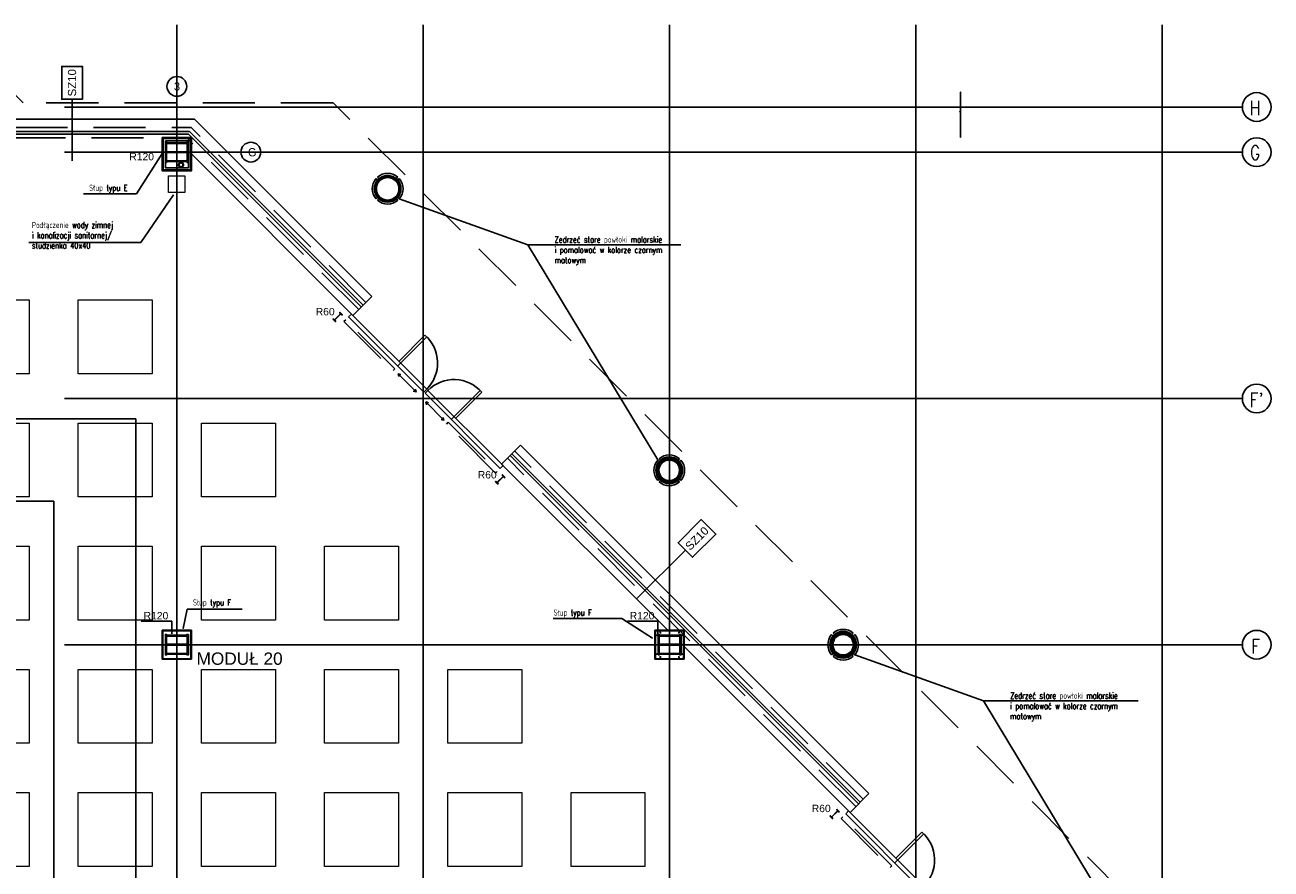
# Model space of a CAD drawing. Header units: centimetres. Extents: x -228435 to 111511, y -89367 to 428125.
# Tile 203 of 216: x -14240 to 16110, y 59534 to 80100. Entities that reach past the tile are written whole.
import ezdxf

# ---------------------------------------------------------------- set-up
doc = ezdxf.new("R2010")
doc.units = ezdxf.units.CM
doc.header["$LTSCALE"] = 50
doc.header["$PDMODE"] = 35
doc.header["$PDSIZE"] = 0.1
for name, pattern in [('DASHDOT2', [12.7, 6.35, -3.175, 0, -3.175]), ('HIDDEN', [9.525, 6.35, -3.175]), ('HIDDENX2', [19.05, 12.7, -6.35]), ('Kondygnacja +0$0$HIDDEN', [9.525, 6.35, -3.175])]:
    doc.linetypes.add(name, pattern=pattern)
doc.layers.get('0').update_dxf_attribs({"color": 8})
doc.layers.get('DEFPOINTS').update_dxf_attribs({"color": 8})
for name, color, linetype in [('ARCH_GK', 8, 'Continuous'), ('ARCH_INFO OSIE', 8, 'DASHDOT2'), ('ARCH_INFO_ODPORNOŚĆ OGNIOWA', 8, 'Continuous'), ('ARCH_INFO_OPISY', 8, 'Continuous'), ('ARCH_INFO_OPISY_MODUŁY', 8, 'Continuous'), ('ARCH_INFO_OPISY_PRZEGRODY_IST', 8, 'Continuous'), ('ARCH_INFO_OSIE_IST', 8, 'DASHDOT2'), ('ARCH_INFO_OSIE_OPISY_IST', 8, 'Continuous'), ('ARCH_NIEWIDOK_IST', 8, 'HIDDEN'), ('ARCH_PROFILE', 8, 'Continuous'), ('ARCH_STAL_IST', 8, 'Continuous'), ('ARCH_WIDOK_INNE_IST', 8, 'Continuous'), ('ARCH_WIDOK_IST', 8, 'Continuous'), ('ARCH_WYKŁADZINA', 8, 'Continuous'), ('ARCH_ŚLUSARKA_DRZWI', 8, 'Continuous'), ('ARCH_ŚLUSARKA_OKNA_IST', 8, 'Continuous'), ('Kondygnacja +0$0$ARCH_GK', 8, 'Continuous'), ('Kondygnacja +0$0$ARCH_INFO_ODPORNOŚĆ OGNIOWA', 8, 'Continuous'), ('Kondygnacja +0$0$ARCH_INFO_OPISY_PRZEGRODY_IST', 8, 'Continuous'), ('Kondygnacja +0$0$ARCH_NIEWIDOK_IST', 8, 'Kondygnacja +0$0$HIDDEN'), ('Kondygnacja +0$0$ARCH_PROFILE', 8, 'Continuous'), ('Kondygnacja +0$0$ARCH_STAL_IST', 8, 'Continuous'), ('Kondygnacja +0$0$ARCH_WIDOK_IST', 8, 'Continuous'), ('Kondygnacja +0$0$ARCH_ŚLUSARKA_OKNA_IST', 8, 'Continuous'), ('Osie rzutów$0$ARCH_INFO_OSIE_OPISY_IST', 8, 'Continuous')]:
    doc.layers.add(name, color=color, linetype=linetype)
for name, color, linetype, lineweight in [('ARCH_OTWORY_INSTALAC', 8, 'Continuous', 18), ('ARCH_SUFITY_PODWIESZANE', 8, 'HIDDENX2', 9), ('kondygnacja +1_5$0$ARCH_INFO_WYMIARY', 8, 'Continuous', 9)]:
    doc.layers.add(name, color=color, linetype=linetype, lineweight=lineweight)
doc.styles.add('Arial', font='ARIAL.TTF')
doc.styles.add('Kondygnacja +0$0$Arial', font='ARIAL.TTF')
doc.styles.add('Kondygnacja +0$0$Standard', font='txt')
doc.styles.add('kondygnacja +1_5$0$Romans', font='Romans.shx', dxfattribs={"width": 0.7})
doc.styles.add('ROMANS-250-CM', font='romans.shx', dxfattribs={"width": 0.8, "height": 50})
doc.styles.add('ROMANS-50-CM', font='romans.shx', dxfattribs={"width": 0.8, "height": 10})
doc.dimstyles.new('ISO-25', dxfattribs={"dimtxt": 2.5, "dimasz": 2.5, "dimexe": 1.25, "dimexo": 0.625, "dimtad": 1, "dimtxsty": 'Standard', "dimcen": 2.5, "dimadec": 0, "dimazin": 0, "dimtfac": 1, "dimtmove": 0, "dimatfit": 3, "dimfxl": 0, "dimarcsym": 0})
doc.dimstyles.new('Kondygnacja +0$0$ISO-25', dxfattribs={"dimtxt": 2.5, "dimasz": 2.5, "dimexe": 1.25, "dimexo": 0.625, "dimtad": 1, "dimtxsty": 'Kondygnacja +0$0$Standard', "dimcen": 2.5, "dimadec": 0, "dimazin": 0, "dimtfac": 1, "dimtmove": 0, "dimatfit": 3, "dimfxl": 0, "dimarcsym": 0})
doc.dimstyles.new('kondygnacja +1_5$0$Wymiary 1-100', dxfattribs={"dimtxt": 12, "dimasz": 10, "dimexe": 5, "dimexo": 0, "dimgap": 4, "dimtad": 1, "dimrnd": 0.5, "dimzin": 12, "dimdsep": 46, "dimtxsty": 'kondygnacja +1_5$0$Romans', "dimblk": 'kondygnacja +1_5$0$_Oblique', "dimcen": 10, "dimdle": 10, "dimclrt": 55, "dimazin": 0, "dimtfac": 1, "dimtmove": 1, "dimatfit": 3, "dimfxl": 0, "dimtolj": 1, "dimtzin": 0, "dimarcsym": 0})

# ---------------------------------------------------------------- blocks, each defined once
blk = doc.blocks.new('SU Lampy kwadratowe +0')
at = {"layer": 'ARCH_SUFITY_PODWIESZANE', "ltscale": 2.5}
for points in [[(10520, 11840), (10700, 11840), (10700, 11660), (10520, 11660)], [(10820, 11840), (11000, 11840), (11000, 11660), (10820, 11660)], [(10520, 11540), (10700, 11540), (10700, 11360), (10520, 11360)], [(10820, 11540), (11000, 11540), (11000, 11360), (10820, 11360)], [(11120, 11540), (11300, 11540), (11300, 11360), (11120, 11360)], [(10520, 11240), (10700, 11240), (10700, 11060), (10520, 11060)], [(10820, 11240), (11000, 11240), (11000, 11060), (10820, 11060)], [(11120, 11240), (11300, 11240), (11300, 11060), (11120, 11060)], [(11420, 11240), (11600, 11240), (11600, 11060), (11420, 11060)], [(10520, 10940), (10700, 10940), (10700, 10760), (10520, 10760)], [(10820, 10940), (11000, 10940), (11000, 10760), (10820, 10760)], [(11120, 10940), (11300, 10940), (11300, 10760), (11120, 10760)], [(11420, 10940), (11600, 10940), (11600, 10760), (11420, 10760)], [(11720, 10940), (11900, 10940), (11900, 10760), (11720, 10760)], [(10520, 10640), (10700, 10640), (10700, 10460), (10520, 10460)], [(10820, 10640), (11000, 10640), (11000, 10460), (10820, 10460)], [(11120, 10640), (11300, 10640), (11300, 10460), (11120, 10460)], [(11420, 10640), (11600, 10640), (11600, 10460), (11420, 10460)], [(11720, 10640), (11900, 10640), (11900, 10460), (11720, 10460)], [(12020, 10640), (12200, 10640), (12200, 10460), (12020, 10460)]]:
    blk.add_lwpolyline(points, close=True, dxfattribs=at)
blk = doc.blocks.new('słup ist')
at = {"layer": 'ARCH_STAL_IST'}
h = blk.add_hatch(dxfattribs=at)
h.set_pattern_fill('ANSI31', color=256, scale=0.5, style=0)
h.set_pattern_definition([(45, (-11573.3833, -12110.8807), (-1.12253202, 1.12253202), [])])
h.paths.add_polyline_path([(-32.5, 0, 1), (32.5, 0, 1)])
h.paths.add_polyline_path([(27.5, 0, -1), (-27.5, 0, -1)], flags=16)
for p, q in [((21.1, 24.7), (24.7, 28.2)), ((28.2, 24.7), (24.7, 21.1)), ((-24.7, -21.1), (-28.2, -24.7)), ((-21.1, -24.7), (-24.7, -28.2))]:
    blk.add_line(p, q, dxfattribs=at)
for points in [[(-28.2, 24.7), (-24.7, 21.1)], [(-24.7, 28.2), (-21.2, 24.7)], [(24.7, -28.2), (21.1, -24.7)], [(24.7, -21.1), (28.2, -24.7)]]:
    blk.add_lwpolyline(points, dxfattribs=at)
for radius in [32.5, 27.5]:
    blk.add_circle((0, 0), radius, dxfattribs=at)
for start, end in [(48.8226, 131.1774), (138.8226, 221.1774), (318.8226, 41.1774), (228.8226, 311.1774)]:
    blk.add_arc((0, 0), 37.5, start, end, dxfattribs=at)
blk = doc.blocks.new('Kondygnacja +0$0$_Dot')
at = {"color": 0, "linetype": 'ByBlock', "lineweight": -2}
blk.add_line((-0.5, 0), (-1, 0), dxfattribs=at)
at = {"color": 0, "linetype": 'ByBlock', "const_width": 0.5}
blk.add_lwpolyline([(-0.25, 0, 1), (0.25, 0, 1)], format="xyb", close=True, dxfattribs=at)
blk = doc.blocks.new('kondygnacja +1_5$0$_Oblique')
at = {"color": 0, "linetype": 'ByBlock', "lineweight": -2}
blk.add_line((-0.5, -0.5), (0.5, 0.5), dxfattribs=at)
blk = doc.blocks.new('*D1171')
at = {"layer": 'DEFPOINTS', "color": 0, "lineweight": 40}
for p in [(-34895, 78455, 6300), (8545, 77365), (8624, 77365, 6300)]:
    blk.add_point(p, dxfattribs=at)
at = {"layer": 'kondygnacja +1_5$0$ARCH_INFO_WYMIARY', "color": 0, "lineweight": -2}
for p, q in [((8537, 78455), (8550, 78455)), ((8545, 78465), (8545, 77355)), ((8540, 77365), (8540, 77365))]:
    blk.add_line(p, q, dxfattribs=at)
at = {"layer": 'kondygnacja +1_5$0$ARCH_INFO_WYMIARY', "color": 0, "lineweight": -2, "xscale": 10, "yscale": 10, "zscale": 10}
for p, rotation in [((8545, 78455), 90), ((8545, 77365), 270)]:
    blk.add_blockref('kondygnacja +1_5$0$_Oblique', p, dxfattribs=dict(at, rotation=rotation))
at = {"layer": 'kondygnacja +1_5$0$ARCH_INFO_WYMIARY', "color": 55, "insert": (8535, 77980), "char_height": 12, "attachment_point": 5, "rotation": 90, "style": 'kondygnacja +1_5$0$Romans'}
blk.add_mtext('\\A1;1090', dxfattribs=at)
blk = doc.blocks.new('*D1173')
at = {"layer": 'DEFPOINTS', "color": 0, "lineweight": 40}
for p in [(-35150, 78455), (8632, 78455, 6300), (-34820, 77617, 6300)]:
    blk.add_point(p, dxfattribs=at)
at = {"layer": 'kondygnacja +1_5$0$ARCH_INFO_WYMIARY', "color": 0, "lineweight": -2}
for p, q in [((-35143, 78455), (-35155, 78455)), ((-35150, 77607), (-35150, 78465)), ((-35155, 77617), (-35155, 77617))]:
    blk.add_line(p, q, dxfattribs=at)
at = {"layer": 'kondygnacja +1_5$0$ARCH_INFO_WYMIARY', "color": 0, "lineweight": -2, "xscale": 10, "yscale": 10, "zscale": 10}
for p, rotation in [((-35150, 78455), 90), ((-35150, 77617), 270)]:
    blk.add_blockref('kondygnacja +1_5$0$_Oblique', p, dxfattribs=dict(at, rotation=rotation))
at = {"layer": 'kondygnacja +1_5$0$ARCH_INFO_WYMIARY', "color": 55, "insert": (-35160, 78036), "char_height": 12, "attachment_point": 5, "rotation": 90, "style": 'kondygnacja +1_5$0$Romans'}
blk.add_mtext('\\A1;838', dxfattribs=at)
blk = doc.blocks.new('*D1177')
at = {"layer": 'DEFPOINTS', "color": 0, "lineweight": 40}
for p in [(-30971, 77500), (-31021, 77125), (9017, 77125, 6300)]:
    blk.add_point(p, dxfattribs=at)
at = {"layer": 'kondygnacja +1_5$0$ARCH_INFO_WYMIARY', "color": 0, "lineweight": -2}
for p, q in [((-31013, 77500), (-31026, 77500)), ((-31021, 77510), (-31021, 77115)), ((-31013, 77125), (-31026, 77125))]:
    blk.add_line(p, q, dxfattribs=at)
at = {"layer": 'kondygnacja +1_5$0$ARCH_INFO_WYMIARY', "color": 0, "lineweight": -2, "xscale": 10, "yscale": 10, "zscale": 10}
for p, rotation in [((-31021, 77500), 90), ((-31021, 77125), 270)]:
    blk.add_blockref('kondygnacja +1_5$0$_Oblique', p, dxfattribs=dict(at, rotation=rotation))
at = {"layer": 'kondygnacja +1_5$0$ARCH_INFO_WYMIARY', "color": 55, "insert": (-31031, 77313), "char_height": 12, "attachment_point": 5, "rotation": 90, "style": 'kondygnacja +1_5$0$Romans'}
blk.add_mtext('\\A1;375', dxfattribs=at)
blk = doc.blocks.new('Osie rzutów')
at = {"layer": 'ARCH_INFO_OSIE_IST', "ltscale": 10}
for p, q in [((11060, 12510), (11060, 4623.3)), ((11660, 12510), (11660, 4623.3)), ((12260, 12510), (12260, 4623.3)), ((12860, 12510), (12860, 4623.3)), ((13460, 12510), (13460, 4623.3)), ((4436, 12310), (13655, 12310)), ((11060, 12170), (11060, 12230)), ((4436, 12200), (13655, 12200)), ((11090, 12200), (11030, 12200)), ((4436, 11600), (13655, 11600)), ((11060, 10970), (11060, 11030)), ((12260, 10970), (12260, 11030)), ((4436, 11000), (13655, 11000)), ((11090, 11000), (11030, 11000)), ((12290, 11000), (12230, 11000))]:
    blk.add_line(p, q, dxfattribs=at)
at = {"layer": 'ARCH_INFO_OSIE_OPISY_IST'}
for centre in [(13690, 12310), (13690, 12200), (13690, 11600), (13690, 11000)]:
    blk.add_circle(centre, 35, dxfattribs=at)
at = {"layer": 'ARCH_INFO_OSIE_OPISY_IST', "style": 'ROMANS-250-CM', "width": 0.8}
for s, p in [('H', (13672.8, 12290.2)), ('G', (13673.4, 12181.6)), ("F'", (13672.5, 11578.7)), ('F', (13676.7, 10978.7))]:
    blk.add_text(s, height=35, dxfattribs=at).set_placement(p)

msp = doc.modelspace()

# ---------------------------------------------------------------- linework, layer by layer
at = {"layer": 'ARCH_GK', "elevation": 630}
for points in [[(-10185, 77355), (-10895, 77355)], [(-10895, 77355), (-10895, 76645)], [(-10185, 77342.5), (-10895, 77342.5)], [(-10882.5, 77342.5), (-10882.5, 76645)], [(-10197.5, 77342.5), (-10197.5, 76645)], [(-10185, 77355), (-10185, 76645)], [(1105, 64950), (1105, 65355)], [(1105, 65355), (1815, 65355), (1815, 64645)], [(1105, 65342.5), (1802.5, 65342.5), (1802.5, 64657.5)], [(1117.5, 64950), (1117.5, 65342.5)], [(1105, 64645), (1105, 64950)], [(1117.5, 64645), (1117.5, 64950)], [(1117.5, 64657.5), (1510, 64657.5)], [(1510, 64657.5), (1815, 64657.5)], [(1105, 64645), (1510, 64645)], [(1510, 64645), (1815, 64645)]]:
    msp.add_lwpolyline(points, dxfattribs=at)
for points in [[(-10895, 77355), (-10185, 77355), (-10185, 76545), (-10895, 76545)], [(-10882.5, 77342.5), (-10197.5, 77342.5), (-10197.5, 76557.5), (-10882.5, 76557.5)], [(-10870, 77330), (-10210, 77330), (-10210, 76570), (-10870, 76570)], [(-10820, 77280), (-10260, 77280), (-10260, 76620), (-10820, 76620)]]:
    msp.add_lwpolyline(points, close=True, dxfattribs=at)
at = {"layer": 'ARCH_INFO OSIE', "linetype": 'ByBlock'}
for centre in [(-10540, 78602.57548, -12270), (-8737.9729, 77000, 630)]:
    msp.add_circle(centre, 240.01395, dxfattribs=at)
at = {"layer": 'ARCH_INFO_OPISY_PRZEGRODY_IST', "elevation": 630}
for points in [[(-13091.47451, 78290.78751), (-12841.47451, 78290.78751), (-12841.47451, 79090.78751), (-13341.47451, 79090.78751), (-13341.47451, 78290.78751), (-13091.47451, 78290.78751), (-13091.47451, 76787.85786)], [(1844.77929, 67306.36963), (2021.55599, 67129.59293), (2587.24141, 67695.27836), (2233.68802, 68048.83175), (1668.00259, 67483.14632), (1844.77929, 67306.36963), (654.76832, 66116.35866)]]:
    msp.add_lwpolyline(points, dxfattribs=at)
at = {"layer": 'ARCH_NIEWIDOK_IST', "ltscale": 4}
for p, q in [((-18285, 77600, 630), (-10192.47691, 77600, 630)), ((-5933.27414, 73340.79722, 630), (-10192.47691, 77600, 630)), ((-18335, 77350, 630), (-10296.0303, 77350, 630)), ((-6109.158, 73163.12769, 630), (-10296.0303, 77350, 630)), ((5996.6645, 61057.3052, 630), (-2488.7251, 69542.6948, 630)), ((6172.54836, 61234.97473, 630), (-2312.84124, 69720.36433, 630))]:
    msp.add_line(p, q, dxfattribs=at)
at = {"layer": 'ARCH_NIEWIDOK_IST', "ltscale": 4, "elevation": 630}
for points in [[(-6426.61869, 72914.90297), (-6469.0451, 72872.47656), (-5274.03464, 71677.4661), (-5231.60823, 71719.89251)], [(-2735.5213, 69223.80557), (-2777.9477, 69181.37916), (-3972.95816, 70376.38962), (-3930.53176, 70418.81603)], [(5679.2038, 60809.08047), (5636.77739, 60766.65407), (6831.78785, 59571.6436), (6874.21426, 59614.07001)]]:
    msp.add_lwpolyline(points, close=True, dxfattribs=at)
at = {"layer": 'ARCH_OTWORY_INSTALAC', "elevation": -5670}
msp.add_lwpolyline([(-10744.41626, 76019.60787), (-10744.41626, 76419.60787), (-10344.41626, 76419.60787), (-10344.41626, 76019.60787)], close=True, dxfattribs=at)
at = {"layer": 'ARCH_PROFILE', "elevation": 630}
for points in [[(1252.5, 65292.5), (1227.5, 65292.5), (1227.5, 65342.5), (1252.5, 65342.5)], [(1667.5, 65342.5), (1692.5, 65342.5), (1692.5, 65292.5), (1667.5, 65292.5)], [(1117.5, 65207.5), (1117.5, 65232.5), (1167.5, 65232.5), (1167.5, 65207.5)], [(1752.5, 65207.5), (1752.5, 65232.5), (1802.5, 65232.5), (1802.5, 65207.5)], [(1117.5, 64792.5), (1117.5, 64767.5), (1167.5, 64767.5), (1167.5, 64792.5)], [(1252.5, 64707.5), (1227.5, 64707.5), (1227.5, 64657.5), (1252.5, 64657.5)], [(1667.5, 64707.5), (1692.5, 64707.5), (1692.5, 64657.5), (1667.5, 64657.5)], [(1802.5, 64792.5), (1802.5, 64767.5), (1752.5, 64767.5), (1752.5, 64792.5)]]:
    msp.add_lwpolyline(points, dxfattribs=at)
at = {"layer": 'ARCH_STAL_IST'}
for p, q in [((-6740.27078, 72931.5702, 630), (-6737.58377, 72934.25721, 630)), ((-6676.63117, 72867.93059, 630), (-6740.27078, 72931.5702, 630)), ((-6740.27078, 72931.5702, 630), (-6676.63117, 72867.93059, 630)), ((-6703.10235, 72916.69557, 630), (-6726.97717, 72934.25721, 630)), ((-6555.69052, 73057.74344, 630), (-6696.73839, 72916.69557, 630)), ((-6550.45793, 73052.51085, 630), (-6691.5058, 72911.46298, 630)), ((-6691.5058, 72905.09901, 630), (-6673.94416, 72881.2242, 630)), ((-6673.94416, 72870.6176, 630), (-6676.63117, 72867.93059, 630)), ((-6676.63117, 72867.93059, 630), (-6673.94416, 72870.6176, 630)), ((-6570.56515, 73101.27583, 630), (-6573.25216, 73098.58882, 630)), ((-6555.69052, 73064.1074, 630), (-6573.25216, 73087.98222, 630)), ((-6506.92554, 73037.63622, 630), (-6570.56515, 73101.27583, 630)), ((-6570.56515, 73101.27583, 630), (-6506.92554, 73037.63622, 630)), ((-6544.09396, 73052.51085, 630), (-6520.21915, 73034.94921, 630)), ((-6509.61254, 73034.94921, 630), (-6506.92554, 73037.63622, 630)), ((-6506.92554, 73037.63622, 630), (-6509.61254, 73034.94921, 630)), ((-2780.4223, 68971.72172, 630), (-2777.73529, 68974.40873, 630)), ((-2716.78269, 68908.08211, 630), (-2780.4223, 68971.72172, 630)), ((-2780.4223, 68971.72172, 630), (-2716.78269, 68908.08211, 630)), ((-2743.25387, 68956.84709, 630), (-2767.12869, 68974.40873, 630)), ((-2595.84204, 69097.89496, 630), (-2736.88991, 68956.84709, 630)), ((-2590.60945, 69092.66237, 630), (-2731.65732, 68951.6145, 630)), ((-2731.65732, 68945.25054, 630), (-2714.09568, 68921.37572, 630)), ((-2714.09568, 68910.76912, 630), (-2716.78269, 68908.08211, 630)), ((-2716.78269, 68908.08211, 630), (-2714.09568, 68910.76912, 630)), ((-2610.71667, 69141.42735, 630), (-2613.40368, 69138.74034, 630)), ((-2595.84204, 69104.25892, 630), (-2613.40368, 69128.13374, 630)), ((-2547.07706, 69077.78774, 630), (-2610.71667, 69141.42735, 630)), ((-2610.71667, 69141.42735, 630), (-2547.07706, 69077.78774, 630)), ((-2584.24548, 69092.66237, 630), (-2560.37067, 69075.10073, 630)), ((-2549.76407, 69075.10073, 630), (-2547.07706, 69077.78774, 630)), ((-2547.07706, 69077.78774, 630), (-2549.76407, 69075.10073, 630)), ((5365.55172, 60825.74771, 630), (5368.23872, 60828.43471, 630)), ((5429.19133, 60762.1081, 630), (5365.55172, 60825.74771, 630)), ((5365.55172, 60825.74771, 630), (5429.19133, 60762.1081, 630)), ((5402.72014, 60810.87307, 630), (5378.84532, 60828.43471, 630)), ((5550.13198, 60951.92095, 630), (5409.0841, 60810.87307, 630)), ((5555.36457, 60946.68836, 630), (5414.31669, 60805.64048, 630)), ((5414.31669, 60799.27652, 630), (5431.87833, 60775.4017, 630)), ((5431.87833, 60764.7951, 630), (5429.19133, 60762.1081, 630)), ((5429.19133, 60762.1081, 630), (5431.87833, 60764.7951, 630)), ((5535.25734, 60995.45333, 630), (5532.57034, 60992.76633, 630)), ((5550.13198, 60958.28491, 630), (5532.57034, 60982.15973, 630)), ((5598.89696, 60931.81372, 630), (5535.25734, 60995.45333, 630)), ((5535.25734, 60995.45333, 630), (5598.89696, 60931.81372, 630)), ((5561.72853, 60946.68836, 630), (5585.60335, 60929.12672, 630)), ((5596.20995, 60929.12672, 630), (5598.89696, 60931.81372, 630)), ((5598.89696, 60931.81372, 630), (5596.20995, 60929.12672, 630))]:
    msp.add_line(p, q, dxfattribs=at)
at = {"layer": 'ARCH_STAL_IST', "elevation": 630}
for points in [[(-10820, 76750), (-10820, 77250), (-10790, 77250), (-10790, 77230), (-10290, 77230), (-10290, 77250), (-10260, 77250), (-10260, 76750), (-10290, 76750), (-10290, 76770), (-10790, 76770), (-10790, 76750)], [(-10290, 77010), (-10790, 77010), (-10790, 77210), (-10290, 77210)], [(-10790, 76790), (-10290, 76790), (-10290, 76990), (-10790, 76990)], [(1180, 64750), (1180, 65250), (1210, 65250), (1210, 65230), (1710, 65230), (1710, 65250), (1740, 65250), (1740, 64750), (1710, 64750), (1710, 64770), (1210, 64770), (1210, 64750)], [(1710, 65010), (1210, 65010), (1210, 65210), (1710, 65210)], [(1210, 64790), (1710, 64790), (1710, 64990), (1210, 64990)]]:
    msp.add_lwpolyline(points, close=True, dxfattribs=at)
at = {"layer": 'ARCH_STAL_IST'}
for centre, radius, start, end in [((-6732.28047, 72928.9539, 630), 7.5, 45, 135), ((-6699.92037, 72919.87755, 630), 4.5, 225, 315), ((-6688.32382, 72908.281, 630), 4.5, 135, 225), ((-6679.24746, 72875.9209, 630), 7.5, 315, 45), ((-6679.24746, 72875.9209, 630), 7.5, 315, 45), ((-6567.94885, 73093.28552, 630), 7.5, 135, 225), ((-6558.8725, 73060.92542, 630), 4.5, 315, 45), ((-6547.27594, 73049.32887, 630), 4.5, 45, 135), ((-6514.91585, 73040.25251, 630), 7.5, 225, 315), ((-6514.91585, 73040.25251, 630), 7.5, 225, 315), ((-2772.43199, 68969.10543, 630), 7.5, 45, 135), ((-2740.07189, 68960.02907, 630), 4.5, 225, 315), ((-2728.47534, 68948.43252, 630), 4.5, 135, 225), ((-2719.39898, 68916.07242, 630), 7.5, 315, 45), ((-2719.39898, 68916.07242, 630), 7.5, 315, 45), ((-2608.10037, 69133.43704, 630), 7.5, 135, 225), ((-2599.02402, 69101.07694, 630), 4.5, 315, 45), ((-2587.42747, 69089.48039, 630), 4.5, 45, 135), ((-2555.06737, 69080.40403, 630), 7.5, 225, 315), ((-2555.06737, 69080.40403, 630), 7.5, 225, 315), ((5373.54202, 60823.13141, 630), 7.5, 45, 135), ((5405.90212, 60814.05505, 630), 4.5, 225, 315), ((5417.49867, 60802.4585, 630), 4.5, 135, 225), ((5426.57503, 60770.0984, 630), 7.5, 315, 45), ((5426.57503, 60770.0984, 630), 7.5, 315, 45), ((5537.87364, 60987.46303, 630), 7.5, 135, 225), ((5546.95, 60955.10293, 630), 4.5, 315, 45), ((5558.54655, 60943.50638, 630), 4.5, 45, 135), ((5590.90665, 60934.43002, 630), 7.5, 225, 315), ((5590.90665, 60934.43002, 630), 7.5, 225, 315)]:
    msp.add_arc(centre, radius, start, end, dxfattribs=at)
at = {"layer": 'ARCH_WIDOK_INNE_IST', "linetype": 'HIDDEN', "ltscale": 4}
msp.add_line((13880, 57586.31601, 630), (-6733.68399, 78200, 630), dxfattribs=at)
at = {"layer": 'ARCH_WIDOK_INNE_IST', "linetype": 'HIDDEN', "ltscale": 4, "elevation": 630}
msp.add_lwpolyline([(-6458.68399, 77925), (-6733.68399, 78200), (-14285, 78200), (-15285, 79200), (-16285, 78200), (-16285, 77650)], dxfattribs=at)
at = {"layer": 'ARCH_WIDOK_IST'}
for p, q in [((-18285, 77800, 630), (-10109.6342, 77800, 630)), ((-5792.56705, 73482.93285, 630), (-10109.6342, 77800, 630)), ((-6249.86509, 73020.99207, 630), (-10185, 76956.12698, 630)), ((-6249.86509, 73020.99207, 630), (-5792.56705, 73482.93285, 630)), ((-6285.19734, 73056.32432, 630), (-6355.90802, 72985.61364, 630)), ((-6355.90802, 72985.61364, 630), (-4524.50145, 71154.20708, 630)), ((-4453.79078, 71224.91776, 630), (-6285.19734, 73056.32432, 630)), ((-4524.50145, 71154.20708, 630), (-4453.79078, 71224.91776, 630)), ((-4453.79078, 71224.91776, 630), (-4524.50145, 71154.20708, 630)), ((-4425.5065, 71196.63349, 630), (-4496.21718, 71125.92281, 630)), ((-2664.81062, 69294.51625, 630), (-4496.21718, 71125.92281, 630)), ((-4425.5065, 71196.63349, 630), (-2594.09994, 69365.22692, 630)), ((-2629.43219, 69400.55918, 630), (-2172.13415, 69862.49995, 630)), ((6313.25545, 61377.11035, 630), (-2172.13415, 69862.49995, 630)), ((-2594.09994, 69365.22692, 630), (-2664.81062, 69294.51625, 630)), ((1471.12698, 65300, 630), (-2629.43219, 69400.55918, 630)), ((5855.95741, 60915.16958, 630), (1760, 65011.12698, 630)), ((5855.95741, 60915.16958, 630), (6313.25545, 61377.11035, 630)), ((5820.62516, 60950.50183, 630), (5749.91448, 60879.79115, 630)), ((5749.91448, 60879.79115, 630), (7581.32104, 59048.38459, 630)), ((7652.03172, 59119.09526, 630), (5820.62516, 60950.50183, 630))]:
    msp.add_line(p, q, dxfattribs=at)
at = {"layer": 'ARCH_WIDOK_IST', "elevation": 630}
for points in [[(-4497.63297, 72538.72058), (-5132.61329, 71903.74027)], [(-4453.79078, 72497.70997), (-5160.89756, 71790.60318)], [(-5151.7751, 71602.50008), (-4712.50442, 71160.343), (-4780.59526, 71177.61158)], [(-5134.50652, 71534.40923), (-5151.7751, 71602.50008)], [(-5083.68426, 71585.23149), (-5151.7751, 71602.50008)], [(-4729.77301, 71228.43384), (-4712.50442, 71160.343)], [(-3152.7143, 71196.63349), (-3859.82108, 70489.52671)], [(-3111.70368, 71152.79129), (-3746.68399, 70517.81098)], [(-4476.01249, 70913.45952), (-4036.74181, 70471.30245), (-4104.83265, 70488.57103)], [(-4458.7439, 70845.36868), (-4476.01249, 70913.45952)], [(-4407.92164, 70896.19094), (-4476.01249, 70913.45952)], [(-4054.01039, 70539.39329), (-4036.74181, 70471.30245)], [(7608.18952, 60432.89809), (6973.20921, 59797.91777)], [(7652.03172, 60391.88747), (6944.92494, 59684.78069)]]:
    msp.add_lwpolyline(points, dxfattribs=at)
at = {"layer": 'ARCH_WIDOK_IST'}
for centre, start, end in [((-5090.18688, 71861.31386, 630), 315, 48.822553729), ((-3789.1104, 70560.23738, 630), 41.177446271, 135), ((7015.63562, 59755.49137, 630), 315, 48.822553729)]:
    msp.add_arc(centre, 900, start, end, dxfattribs=at)
at = {"layer": 'ARCH_WYKŁADZINA', "linetype": 'Continuous', "lineweight": -3}
for p, q in [((-11540, 70500, 630), (-39540, 70500, 630)), ((-11540, 17000, 630), (-11540, 70500, 630)), ((-19540, 68500, 630), (-13540, 68500, 630)), ((-13540, 68500, 630), (-13540, 19000, 630))]:
    msp.add_line(p, q, dxfattribs=at)
at = {"layer": 'ARCH_ŚLUSARKA_DRZWI', "lineweight": 40}
msp.add_circle((-10439.26224, 76690, -12270), 55, dxfattribs=at)
at = {"layer": 'ARCH_ŚLUSARKA_OKNA_IST'}
for p, q in [((-10233.89827, 77500, 630), (-18335, 77500, 630)), ((-10258.75108, 77440, 630), (-18335, 77440, 630)), ((-6045.83981, 73227.08873, 630), (-10258.75108, 77440, 630)), ((-6003.62768, 73269.72941, 630), (-10233.89827, 77500, 630)), ((6059.98269, 61121.26623, 630), (-2425.40691, 69606.65583, 630)), ((6102.19481, 61163.90692, 630), (-2383.19479, 69649.29652, 630))]:
    msp.add_line(p, q, dxfattribs=at)
at = {"layer": 'Kondygnacja +0$0$ARCH_GK', "elevation": 630}
for points in [[(-10895, 65355), (-10895, 64645)], [(-10185, 65355), (-10895, 65355)], [(-10197.5, 65342.5), (-10895, 65342.5)], [(-10882.5, 65342.5), (-10882.5, 64645)], [(-10197.5, 65355), (-10197.5, 64950)], [(-10185, 65355), (-10185, 64950)], [(1105, 64950), (1105, 65355)], [(1105, 65355), (1815, 65355), (1815, 64645)], [(1105, 65342.5), (1802.5, 65342.5), (1802.5, 64657.5)], [(1117.5, 64950), (1117.5, 65342.5)], [(-10197.5, 64950), (-10197.5, 64657.5)], [(-10185, 64950), (-10185, 64645)], [(1105, 64645), (1105, 64950)], [(1117.5, 64645), (1117.5, 64950)], [(-10490, 64657.5), (-10882.5, 64657.5)], [(-10185, 64657.5), (-10490, 64657.5)], [(1117.5, 64657.5), (1510, 64657.5)], [(1510, 64657.5), (1815, 64657.5)], [(-10490, 64645), (-10895, 64645)], [(-10185, 64645), (-10490, 64645)], [(1105, 64645), (1510, 64645)], [(1510, 64645), (1815, 64645)]]:
    msp.add_lwpolyline(points, dxfattribs=at)
at = {"layer": 'Kondygnacja +0$0$ARCH_INFO_OPISY_PRZEGRODY_IST', "elevation": 630}
msp.add_lwpolyline([(1844.77929, 67306.36963), (2021.55599, 67129.59293), (2587.24141, 67695.27836), (2233.68802, 68048.83175), (1668.00259, 67483.14632), (1844.77929, 67306.36963), (654.76832, 66116.35866)], dxfattribs=at)
at = {"layer": 'Kondygnacja +0$0$ARCH_NIEWIDOK_IST', "ltscale": 4}
for p, q in [((5996.6645, 61057.3052, 630), (-2488.7251, 69542.6948, 630)), ((6172.54836, 61234.97473, 630), (-2312.84124, 69720.36433, 630))]:
    msp.add_line(p, q, dxfattribs=at)
at = {"layer": 'Kondygnacja +0$0$ARCH_PROFILE', "elevation": 630}
for points in [[(1252.5, 65292.5), (1227.5, 65292.5), (1227.5, 65342.5), (1252.5, 65342.5)], [(1667.5, 65342.5), (1692.5, 65342.5), (1692.5, 65292.5), (1667.5, 65292.5)], [(1117.5, 65207.5), (1117.5, 65232.5), (1167.5, 65232.5), (1167.5, 65207.5)], [(1752.5, 65207.5), (1752.5, 65232.5), (1802.5, 65232.5), (1802.5, 65207.5)], [(1117.5, 64792.5), (1117.5, 64767.5), (1167.5, 64767.5), (1167.5, 64792.5)], [(1252.5, 64707.5), (1227.5, 64707.5), (1227.5, 64657.5), (1252.5, 64657.5)], [(1667.5, 64707.5), (1692.5, 64707.5), (1692.5, 64657.5), (1667.5, 64657.5)], [(1802.5, 64792.5), (1802.5, 64767.5), (1752.5, 64767.5), (1752.5, 64792.5)]]:
    msp.add_lwpolyline(points, dxfattribs=at)
at = {"layer": 'Kondygnacja +0$0$ARCH_STAL_IST'}
for p, q in [((-2780.4223, 68971.72172, 630), (-2777.73529, 68974.40873, 630)), ((-2716.78269, 68908.08211, 630), (-2780.4223, 68971.72172, 630)), ((-2780.4223, 68971.72172, 630), (-2716.78269, 68908.08211, 630)), ((-2743.25387, 68956.84709, 630), (-2767.12869, 68974.40873, 630)), ((-2595.84204, 69097.89496, 630), (-2736.88991, 68956.84709, 630)), ((-2590.60945, 69092.66237, 630), (-2731.65732, 68951.6145, 630)), ((-2731.65732, 68945.25054, 630), (-2714.09568, 68921.37572, 630)), ((-2714.09568, 68910.76912, 630), (-2716.78269, 68908.08211, 630)), ((-2716.78269, 68908.08211, 630), (-2714.09568, 68910.76912, 630)), ((-2610.71667, 69141.42735, 630), (-2613.40368, 69138.74034, 630)), ((-2595.84204, 69104.25892, 630), (-2613.40368, 69128.13374, 630)), ((-2547.07706, 69077.78774, 630), (-2610.71667, 69141.42735, 630)), ((-2610.71667, 69141.42735, 630), (-2547.07706, 69077.78774, 630)), ((-2584.24548, 69092.66237, 630), (-2560.37067, 69075.10073, 630)), ((-2549.76407, 69075.10073, 630), (-2547.07706, 69077.78774, 630)), ((-2547.07706, 69077.78774, 630), (-2549.76407, 69075.10073, 630)), ((5365.55172, 60825.74771, 630), (5368.23872, 60828.43471, 630)), ((5429.19133, 60762.1081, 630), (5365.55172, 60825.74771, 630)), ((5365.55172, 60825.74771, 630), (5429.19133, 60762.1081, 630)), ((5402.72014, 60810.87307, 630), (5378.84532, 60828.43471, 630)), ((5550.13198, 60951.92095, 630), (5409.0841, 60810.87307, 630)), ((5555.36457, 60946.68836, 630), (5414.31669, 60805.64048, 630)), ((5414.31669, 60799.27652, 630), (5431.87833, 60775.4017, 630)), ((5431.87833, 60764.7951, 630), (5429.19133, 60762.1081, 630)), ((5429.19133, 60762.1081, 630), (5431.87833, 60764.7951, 630)), ((5535.25734, 60995.45333, 630), (5532.57034, 60992.76633, 630)), ((5550.13198, 60958.28491, 630), (5532.57034, 60982.15973, 630)), ((5598.89696, 60931.81372, 630), (5535.25734, 60995.45333, 630)), ((5535.25734, 60995.45333, 630), (5598.89696, 60931.81372, 630)), ((5561.72853, 60946.68836, 630), (5585.60335, 60929.12672, 630)), ((5596.20995, 60929.12672, 630), (5598.89696, 60931.81372, 630)), ((5598.89696, 60931.81372, 630), (5596.20995, 60929.12672, 630))]:
    msp.add_line(p, q, dxfattribs=at)
at = {"layer": 'Kondygnacja +0$0$ARCH_STAL_IST', "elevation": 630}
for points in [[(-10260, 65250), (-10260, 64750), (-10290, 64750), (-10290, 64770), (-10790, 64770), (-10790, 64750), (-10820, 64750), (-10820, 65250), (-10790, 65250), (-10790, 65230), (-10290, 65230), (-10290, 65250)], [(-10290, 65210), (-10790, 65210), (-10790, 65010), (-10290, 65010)], [(-10790, 64990), (-10290, 64990), (-10290, 64790), (-10790, 64790)], [(1180, 64750), (1180, 65250), (1210, 65250), (1210, 65230), (1710, 65230), (1710, 65250), (1740, 65250), (1740, 64750), (1710, 64750), (1710, 64770), (1210, 64770), (1210, 64750)], [(1710, 65010), (1210, 65010), (1210, 65210), (1710, 65210)], [(1210, 64790), (1710, 64790), (1710, 64990), (1210, 64990)]]:
    msp.add_lwpolyline(points, close=True, dxfattribs=at)
at = {"layer": 'Kondygnacja +0$0$ARCH_STAL_IST'}
for centre in [(1452.79944, 69249.84125, 630), (5688.31951, 65000, 630)]:
    msp.add_circle(centre, 250, dxfattribs=at)
for centre, radius, start, end in [((-2772.43199, 68969.10543, 630), 7.5, 45, 135), ((-2740.07189, 68960.02907, 630), 4.5, 225, 315), ((-2728.47534, 68948.43252, 630), 4.5, 135, 225), ((-2719.39898, 68916.07242, 630), 7.5, 315, 45), ((-2719.39898, 68916.07242, 630), 7.5, 315, 45), ((-2608.10037, 69133.43704, 630), 7.5, 135, 225), ((-2599.02402, 69101.07694, 630), 4.5, 315, 45), ((-2587.42747, 69089.48039, 630), 4.5, 45, 135), ((-2555.06737, 69080.40403, 630), 7.5, 225, 315), ((-2555.06737, 69080.40403, 630), 7.5, 225, 315), ((5373.54202, 60823.13141, 630), 7.5, 45, 135), ((5405.90212, 60814.05505, 630), 4.5, 225, 315), ((5417.49867, 60802.4585, 630), 4.5, 135, 225), ((5426.57503, 60770.0984, 630), 7.5, 315, 45), ((5426.57503, 60770.0984, 630), 7.5, 315, 45), ((5537.87364, 60987.46303, 630), 7.5, 135, 225), ((5546.95, 60955.10293, 630), 4.5, 315, 45), ((5558.54655, 60943.50638, 630), 4.5, 45, 135), ((5590.90665, 60934.43002, 630), 7.5, 225, 315), ((5590.90665, 60934.43002, 630), 7.5, 225, 315)]:
    msp.add_arc(centre, radius, start, end, dxfattribs=at)
at = {"layer": 'Kondygnacja +0$0$ARCH_WIDOK_IST'}
for p, q in [((-4524.50145, 71154.20708, 630), (-4453.79078, 71224.91776, 630)), ((-4453.79078, 71224.91776, 630), (-4524.50145, 71154.20708, 630)), ((-4425.5065, 71196.63349, 630), (-4496.21718, 71125.92281, 630)), ((-2664.81062, 69294.51625, 630), (-4496.21718, 71125.92281, 630)), ((-4425.5065, 71196.63349, 630), (-2594.09994, 69365.22692, 630)), ((-2629.43219, 69400.55918, 630), (-2172.13415, 69862.49995, 630)), ((6313.25545, 61377.11035, 630), (-2172.13415, 69862.49995, 630)), ((-2594.09994, 69365.22692, 630), (-2664.81062, 69294.51625, 630)), ((1471.12698, 65300, 630), (-2629.43219, 69400.55918, 630)), ((5855.95741, 60915.16958, 630), (1760, 65011.12698, 630)), ((5855.95741, 60915.16958, 630), (6313.25545, 61377.11035, 630)), ((5820.62516, 60950.50183, 630), (5749.91448, 60879.79115, 630)), ((5749.91448, 60879.79115, 630), (7581.32104, 59048.38459, 630)), ((7652.03172, 59119.09526, 630), (5820.62516, 60950.50183, 630))]:
    msp.add_line(p, q, dxfattribs=at)
at = {"layer": 'Kondygnacja +0$0$ARCH_ŚLUSARKA_OKNA_IST'}
for p, q in [((6059.98269, 61121.26623, 630), (-2425.40691, 69606.65583, 630)), ((6102.19481, 61163.90692, 630), (-2383.19479, 69649.29652, 630))]:
    msp.add_line(p, q, dxfattribs=at)

# ---------------------------------------------------------------- block references
at = {"layer": 'ARCH_STAL_IST', "xscale": 10, "yscale": 10, "zscale": 10}
for p in [(-5406.16659, 76108.80728, 630), (1452.79944, 69249.84125, 630), (5688.31951, 65000, 630)]:
    msp.add_blockref('słup ist', p, dxfattribs=at)
at = {"layer": 'ARCH_SUFITY_PODWIESZANE', "ltscale": 2.5, "xscale": 10, "yscale": 10, "zscale": 10}
msp.add_blockref('SU Lampy kwadratowe +0', (-121140, -45000, -5670), dxfattribs=at)
at = {"layer": 'Osie rzutów$0$ARCH_INFO_OSIE_OPISY_IST', "xscale": 10, "yscale": 10, "zscale": 10}
msp.add_blockref('Osie rzutów', (-121140, -45000, 630), dxfattribs=at)

# ---------------------------------------------------------------- texts
at = {"layer": 'ARCH_INFO OSIE', "char_height": 200, "width": 99.4681972, "attachment_point": 1}
for s, insert in [('3', (-10610.34847, 78701.00608, -18570)), ('G', (-8808.32137, 77098.4306, -5670))]:
    msp.add_mtext(s, dxfattribs=dict(at, insert=insert))
at = {"layer": 'ARCH_INFO_ODPORNOŚĆ OGNIOWA', "char_height": 180, "attachment_point": 5, "style": 'Arial'}
for s, insert, width in [('\\PR120', (-11397.48017, 77041.09532, 630), 533.3252474), ('\\PR60', (-6926.67075, 73263.23948, 630), 533.3252474), ('\\PR60', (-2980.74701, 69289.05758, 630), 533.3252474), ('\\PR120', (-11049.3038, 65856.20693, 630), 3036.6124481), ('\\PR120', (790.97681, 65856.20693, 630), 3036.6124481), ('\\PR60', (5153.74581, 61160.62939, 630), 533.3252474)]:
    msp.add_mtext(s, dxfattribs=dict(at, insert=insert, width=width))
at = {"layer": 'ARCH_INFO_OPISY', "char_height": 150, "width": 6265.3267976, "attachment_point": 1, "style": 'ROMANS-50-CM'}
for s, insert in [('Słup typu E', (-12675.94817, 76207.314, 630)), ('Podłączenie wody zimnej\\Pi kanalizacji sanitarnej/\\Pstudzienka 40x40', (-14071.63932, 75300.59104, 630)), ('Zedrzeć stare powłoki malarskie \\Pi pomalować w kolorze czarnym \\Pmatowym', (-1340.22029, 74945.55995, 630)), ('Słup typu F', (-10148.90618, 66104.35774, 630)), ('Słup typu F', (-1366.42214, 65858.18517, 630)), ('Zedrzeć stare powłoki malarskie \\Pi pomalować w kolorze czarnym \\Pmatowym', (9754.26582, 63833.61757, 630))]:
    msp.add_mtext(s, dxfattribs=dict(at, insert=insert))
at = {"layer": 'ARCH_INFO_OPISY_MODUŁY', "ltscale": 2, "insert": (-10291.92087, 64658.80421, 630), "char_height": 300, "width": 8875, "attachment_point": 4, "style": 'Arial'}
msp.add_mtext('{\\fArial|b0|i0|c204|p34;  MODU}Ł 20', dxfattribs=at)
at = {"layer": 'ARCH_INFO_OPISY_PRZEGRODY_IST', "char_height": 200, "width": 800, "attachment_point": 5, "style": 'Arial'}
for insert, rotation in [((-13091.47451, 78690.78751, 630), 90), ((2127.622, 67589.21234, 630), 45)]:
    msp.add_mtext('SZ10', dxfattribs=dict(at, insert=insert, rotation=rotation))
at = {"layer": 'Kondygnacja +0$0$ARCH_INFO_ODPORNOŚĆ OGNIOWA', "char_height": 180, "attachment_point": 5, "style": 'Kondygnacja +0$0$Arial'}
for s, insert, width in [('\\PR60', (-2980.74701, 69289.05758, 630), 533.3252474), ('\\PR120', (-11049.3038, 65856.20693, 630), 3036.6124481), ('\\PR120', (790.97681, 65856.20693, 630), 3036.6124481), ('\\PR60', (5153.74581, 61160.62939, 630), 533.3252474)]:
    msp.add_mtext(s, dxfattribs=dict(at, insert=insert, width=width))
at = {"layer": 'Kondygnacja +0$0$ARCH_INFO_OPISY_PRZEGRODY_IST', "insert": (2127.622, 67589.21234, 630), "char_height": 200, "width": 800, "attachment_point": 5, "rotation": 45, "style": 'Kondygnacja +0$0$Arial'}
msp.add_mtext('SZ10', dxfattribs=at)

# ---------------------------------------------------------------- dimensions: what is measured, and where the dimension line sits
at = {"layer": 'kondygnacja +1_5$0$ARCH_INFO_WYMIARY'}
for base, p1, p2, picture, middle in [((-35150.43274, 78455, -5670), (-34820, 77616.88949, 630), (8632, 78455, 630), '*D1173', (-35160.43274, 78035.94475, -5670)), ((-31021.18102, 77125, -5670), (-30971.18102, 77500, -5670), (9016.8819, 77125, 630), '*D1177', (-31031.18102, 77312.5, -5670))]:
    dim = msp.add_linear_dim(base=base, p1=p1, p2=p2, angle=90, dimstyle='kondygnacja +1_5$0$Wymiary 1-100', dxfattribs=at)
    dim.commit()
    dim.dimension.update_dxf_attribs({"geometry": picture, "text_midpoint": middle})
dim = msp.add_linear_dim(base=(8544.83805, 77365, -5670), p1=(-34895, 78455, 630), p2=(8624.5, 77365, 630), angle=90, dimstyle='kondygnacja +1_5$0$Wymiary 1-100', dxfattribs=at)
dim.commit()
dim.dimension.update_dxf_attribs({"geometry": '*D1171', "text_midpoint": (8544.83805, 77979.89167, -5670), "dimtype": 160})

# ---------------------------------------------------------------- leaders
at = {"layer": 'ARCH_INFO_ODPORNOŚĆ OGNIOWA'}
for points in [[(-10665.19336, 65264.90803, 630), (-10665.19336, 65573.21733, 630), (-11407.56376, 65573.21733, 630)], [(1175.08725, 65264.90803, 630), (1175.08725, 65573.21733, 630), (432.71685, 65573.21733, 630)]]:
    msp.add_leader(points, dimstyle='ISO-25', override={"dimscale": 5, "dimasz": 2, "dimtad": 0, "dimldrblk": 'Dot'}, dxfattribs=at)
at = {"layer": 'ARCH_INFO_OPISY'}
for points in [[(-10882.5, 76993.75, 630), (-11525.819, 75987.56639, 630), (-12816.52726, 75987.56639, 630)], [(-10625.40471, 75960.30692, 630), (-11418.14653, 74801.5919, 630), (-14141.54518, 74801.5919, 630)], [(-5123.91379, 75861.90982, 630), (-1989.25389, 74743.6732, 630), (1737.81389, 74743.6732, 630)], [(1176.15376, 69502.37924, 630), (-1989.25389, 74743.6732, 630), (678.8105, 74743.6732, 630)], [(-10383.56762, 65394.7235, 630), (-10289.48527, 65868.87282, 630), (-8949.87725, 65868.87282, 630)], [(1047.81994, 65162.0164, 630), (299.24986, 65636.16572, 630), (-1371.99552, 65636.16572, 630)], [(5970.57232, 64753.10254, 630), (9105.23222, 63634.86592, 630), (12875.39255, 63634.86592, 630)], [(12270.63987, 58393.57197, 630), (9105.23222, 63634.86592, 630), (11773.29661, 63634.86592, 630)]]:
    msp.add_leader(points, dimstyle='ISO-25', override={"dimscale": 5, "dimasz": 2, "dimtad": 0, "dimldrblk": 'Dot'}, dxfattribs=at)
at = {"layer": 'Kondygnacja +0$0$ARCH_INFO_ODPORNOŚĆ OGNIOWA'}
for points in [[(-10665.19336, 65264.90803, 630), (-10665.19336, 65573.21733, 630), (-11407.56376, 65573.21733, 630)], [(1175.08725, 65264.90803, 630), (1175.08725, 65573.21733, 630), (432.71685, 65573.21733, 630)]]:
    msp.add_leader(points, dimstyle='Kondygnacja +0$0$ISO-25', override={"dimscale": 5, "dimasz": 2, "dimtad": 0, "dimldrblk": 'Kondygnacja +0$0$_Dot'}, dxfattribs=at)

doc.saveas('drawing.dxf')
